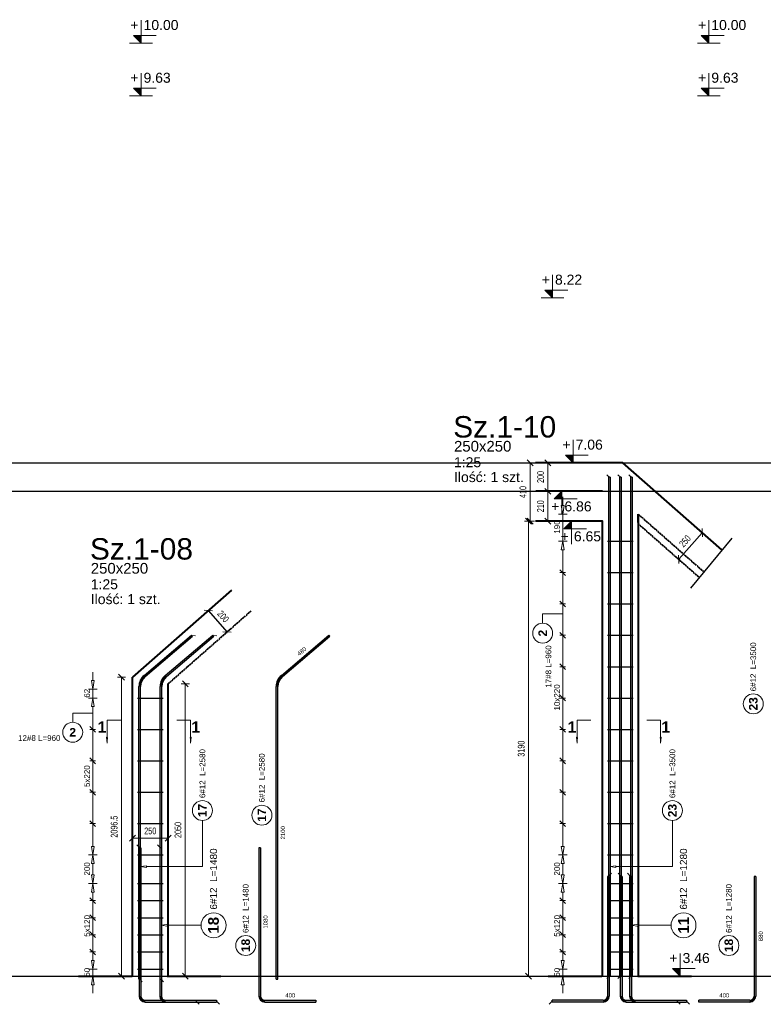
# Model space of a CAD drawing. Extents: x 3922 to 466978, y -142912 to 64503.
# Tile 44 of 62: x 424842 to 430053, y -123379 to -116475. Entities that reach past the tile are written whole.
import ezdxf
from ezdxf.enums import TextEntityAlignment as Align

# ---------------------------------------------------------------- set-up
doc = ezdxf.new("R2010")
doc.units = 0
doc.header["$LTSCALE"] = 10
doc.header["$MEASUREMENT"] = 0
doc.linetypes.add('HIDDEN', pattern=[0.375, 0.25, -0.125])
for name, color, linetype, lineweight in [('P-Linia1', 3, 'Continuous', 40), ('P-Linia3', 6, 'Continuous', 60), ('P-Wymiar', 254, 'Continuous', 9), ('RCAD_deskowanie', 3, 'Continuous', 40)]:
    doc.layers.add(name, color=color, linetype=linetype, lineweight=lineweight)
for name, color, linetype in [('RCAD_kształt pręta', 7, 'Continuous'), ('RCAD_opis kształtu pręta', 7, 'Continuous'), ('RCAD_opis rozkładu', 7, 'Continuous'), ('RCAD_pręt wyrzucony', 130, 'Continuous'), ('RCAD_rozkład pręta', 7, 'Continuous'), ('RCAD_symbole graficzne', 7, 'Continuous')]:
    doc.layers.add(name, color=color, linetype=linetype)
doc.styles.add('_Fd Opis', font='arial.ttf')
doc.styles.add('ROMANS', font='arial.ttf', dxfattribs={"width": 0.7})
doc.styles.add('style1', font='arial.ttf')
doc.styles.add('style3', font='arialbd.ttf')
doc.styles.add('style5', font='arialbd.ttf')
doc.dimstyles.new('A25', dxfattribs={"dimscale": 27, "dimtxt": 1.75, "dimasz": 0.06, "dimexe": 0, "dimexo": 0, "dimgap": 1, "dimtad": 1, "dimdec": 4, "dimrnd": 0.1, "dimdsep": 46, "dimtxsty": 'ROMANS', "dimblk": '[[[[[[[[', "dimcen": 2, "dimdle": 2, "dimse1": 1, "dimse2": 1, "dimclrd": 256, "dimclrt": 1, "dimadec": 0, "dimazin": 0, "dimtfac": 1, "dimtdec": 4, "dimtix": 1, "dimtmove": 2, "dimatfit": 3, "dimldrblk": '[[[[[[[[', "dimfxl": 0, "dimtvp": 0.6, "dimtolj": 1, "dimlwd": -1, "dimarcsym": 0})

# ---------------------------------------------------------------- blocks, each defined once
blk = doc.blocks.new('[[[[[[[[')
at = {"layer": 'P-Wymiar'}
for p, q in [((-12.7, -12.7), (12.7, 12.7)), ((0, 0), (-4.6, 0)), ((0, 18), (0, -18))]:
    blk.add_line(p, q, dxfattribs=at)
blk = doc.blocks.new('*D420')
at = {"layer": 'Defpoints', "color": 0, "transparency": 16777216}
for p in [(425866.1, -121132), (425866, -123182), (426002.1, -123182)]:
    blk.add_point(p, dxfattribs=at)
at = {"layer": 'P-Wymiar', "transparency": 16777216}
blk.add_line((426002.1, -121133.6), (426002.1, -123180.4), dxfattribs=at)
at = {"layer": 'P-Wymiar', "transparency": 16777216, "xscale": 1.62, "yscale": 1.62, "zscale": 1.62}
for p, rotation in [((426002.1, -121132), 90), ((426002.1, -123182), 270)]:
    blk.add_blockref('[[[[[[[[', p, dxfattribs=dict(at, rotation=rotation))
at = {"layer": 'P-Wymiar', "color": 1, "transparency": 16777216, "insert": (425950.9, -122157), "char_height": 47.25, "attachment_point": 5, "rotation": 90, "style": 'ROMANS'}
blk.add_mtext('\\A1;2050', dxfattribs=at)
blk = doc.blocks.new('*D421')
at = {"layer": 'Defpoints', "transparency": 16777216}
blk.add_line((426164.1, -120619.5), (426294.1, -120767.3), dxfattribs=at)
at = {"layer": 'Defpoints', "color": 0, "transparency": 16777216}
for p in [(426147.4, -120632), (426279.5, -120782.2), (426295.1, -120768.5)]:
    blk.add_point(p, dxfattribs=at)
at = {"layer": 'Defpoints', "transparency": 16777216, "xscale": 1.62, "yscale": 1.62, "zscale": 1.62}
for p, rotation in [((426163.1, -120618.3), 131.3216441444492), ((426295.1, -120768.5), 311.3216441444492)]:
    blk.add_blockref('[[[[[[[[', p, dxfattribs=dict(at, rotation=rotation))
at = {"layer": 'Defpoints', "color": 1, "transparency": 16777216, "insert": (426267.5, -120659.6), "char_height": 47.25, "attachment_point": 5, "rotation": 311.32164, "style": 'ROMANS'}
blk.add_mtext('\\A1;200', dxfattribs=at)
blk = doc.blocks.new('*D422')
at = {"layer": 'Defpoints', "color": 0, "transparency": 16777216}
for p in [(425631.6, -122211.1), (425881.6, -122211.1), (425881.6, -122215)]:
    blk.add_point(p, dxfattribs=at)
at = {"layer": 'P-Wymiar', "transparency": 16777216}
blk.add_line((425633.2, -122215), (425880, -122215), dxfattribs=at)
at = {"layer": 'P-Wymiar', "transparency": 16777216, "xscale": 1.62, "yscale": 1.62, "zscale": 1.62, "rotation": 180}
blk.add_blockref('[[[[[[[[', (425631.6, -122215), dxfattribs=at)
at = {"layer": 'P-Wymiar', "transparency": 16777216, "xscale": 1.62, "yscale": 1.62, "zscale": 1.62}
blk.add_blockref('[[[[[[[[', (425881.6, -122215), dxfattribs=at)
at = {"layer": 'P-Wymiar', "color": 1, "transparency": 16777216, "insert": (425756.6, -122163.8), "char_height": 47.25, "attachment_point": 5, "style": 'ROMANS'}
blk.add_mtext('\\A1;250', dxfattribs=at)
blk = doc.blocks.new('*D423')
at = {"layer": 'Defpoints', "color": 0, "transparency": 16777216}
for p in [(425631.6, -121085.5), (425555, -123182), (425631.6, -123182)]:
    blk.add_point(p, dxfattribs=at)
at = {"layer": 'P-Wymiar', "transparency": 16777216}
blk.add_line((425555, -121087.1), (425555, -123180.4), dxfattribs=at)
at = {"layer": 'P-Wymiar', "transparency": 16777216, "xscale": 1.62, "yscale": 1.62, "zscale": 1.62}
for p, rotation in [((425555, -121085.5), 90), ((425555, -123182), 270)]:
    blk.add_blockref('[[[[[[[[', p, dxfattribs=dict(at, rotation=rotation))
at = {"layer": 'P-Wymiar', "color": 1, "transparency": 16777216, "insert": (425503.9, -122133.7), "char_height": 47.25, "attachment_point": 5, "rotation": 90, "style": 'ROMANS'}
blk.add_mtext('\\A1;2096.5', dxfattribs=at)
blk = doc.blocks.new('*D426')
at = {"layer": 'Defpoints', "color": 0, "transparency": 16777216}
for p in [(427552.4, -119992), (428271.4, -123182), (428407.4, -123182)]:
    blk.add_point(p, dxfattribs=at)
at = {"layer": 'P-Wymiar', "transparency": 16777216}
blk.add_line((428407.4, -119993.6), (428407.4, -123180.4), dxfattribs=at)
at = {"layer": 'P-Wymiar', "transparency": 16777216, "xscale": 1.62, "yscale": 1.62, "zscale": 1.62}
for p, rotation in [((428407.4, -119992), 90), ((428407.4, -123182), 270)]:
    blk.add_blockref('[[[[[[[[', p, dxfattribs=dict(at, rotation=rotation))
at = {"layer": 'P-Wymiar', "color": 1, "transparency": 16777216, "insert": (428356.3, -121587), "char_height": 47.25, "attachment_point": 5, "rotation": 90, "style": 'ROMANS'}
blk.add_mtext('\\A1;3190', dxfattribs=at)
blk = doc.blocks.new('*D427')
at = {"layer": 'Defpoints', "color": 0, "transparency": 16777216}
for p in [(428547.7, -119582), (428419.5, -119992), (428547.7, -119992)]:
    blk.add_point(p, dxfattribs=at)
at = {"layer": 'P-Wymiar', "transparency": 16777216}
blk.add_line((428419.5, -119583.6), (428419.5, -119990.4), dxfattribs=at)
at = {"layer": 'P-Wymiar', "transparency": 16777216, "xscale": 1.62, "yscale": 1.62, "zscale": 1.62}
for p, rotation in [((428419.5, -119582), 90), ((428419.5, -119992), 270)]:
    blk.add_blockref('[[[[[[[[', p, dxfattribs=dict(at, rotation=rotation))
at = {"layer": 'P-Wymiar', "color": 1, "transparency": 16777216, "insert": (428368.4, -119787), "char_height": 47.25, "attachment_point": 5, "rotation": 90, "style": 'ROMANS'}
blk.add_mtext('\\A1;410', dxfattribs=at)
blk = doc.blocks.new('*D428')
at = {"layer": 'Defpoints', "color": 0, "transparency": 16777216}
for p in [(428540.6, -119582), (428542.9, -119782), (428561.3, -119782)]:
    blk.add_point(p, dxfattribs=at)
at = {"layer": 'P-Wymiar', "transparency": 16777216}
blk.add_line((428542.9, -119583.6), (428542.9, -119780.4), dxfattribs=at)
at = {"layer": 'P-Wymiar', "transparency": 16777216, "xscale": 1.62, "yscale": 1.62, "zscale": 1.62}
for p, rotation in [((428542.9, -119582), 90), ((428542.9, -119782), 270)]:
    blk.add_blockref('[[[[[[[[', p, dxfattribs=dict(at, rotation=rotation))
at = {"layer": 'P-Wymiar', "color": 1, "transparency": 16777216, "insert": (428491.8, -119682), "char_height": 47.25, "attachment_point": 5, "rotation": 90, "style": 'ROMANS'}
blk.add_mtext('\\A1;200', dxfattribs=at)
blk = doc.blocks.new('*D429')
at = {"layer": 'Defpoints', "color": 0, "transparency": 16777216}
for p in [(428561.3, -119782), (428542.9, -119992), (428542.9, -119992)]:
    blk.add_point(p, dxfattribs=at)
at = {"layer": 'P-Wymiar', "transparency": 16777216}
blk.add_line((428542.9, -119783.6), (428542.9, -119990.4), dxfattribs=at)
at = {"layer": 'P-Wymiar', "transparency": 16777216, "xscale": 1.62, "yscale": 1.62, "zscale": 1.62}
for p, rotation in [((428542.9, -119782), 90), ((428542.9, -119992), 270)]:
    blk.add_blockref('[[[[[[[[', p, dxfattribs=dict(at, rotation=rotation))
at = {"layer": 'P-Wymiar', "color": 1, "transparency": 16777216, "insert": (428491.8, -119887), "char_height": 47.25, "attachment_point": 5, "rotation": 90, "style": 'ROMANS'}
blk.add_mtext('\\A1;210', dxfattribs=at)
blk = doc.blocks.new('*D430')
at = {"layer": 'Defpoints', "transparency": 16777216}
blk.add_line((429461.1, -120258.1), (429624, -120072.8), dxfattribs=at)
at = {"layer": 'Defpoints', "color": 0, "transparency": 16777216}
for p in [(429624, -120070.6), (429625.1, -120071.6), (429458.9, -120258.4)]:
    blk.add_point(p, dxfattribs=at)
at = {"layer": 'Defpoints', "transparency": 16777216, "xscale": 1.62, "yscale": 1.62, "zscale": 1.62}
for p, rotation in [((429625.1, -120071.6), 48.6783558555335), ((429460, -120259.3), 228.6783558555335)]:
    blk.add_blockref('[[[[[[[[', p, dxfattribs=dict(at, rotation=rotation))
at = {"layer": 'Defpoints', "color": 1, "transparency": 16777216, "insert": (429504.1, -120131.7), "char_height": 47.25, "attachment_point": 5, "rotation": 48.67836, "style": 'ROMANS'}
blk.add_mtext('\\A1;250', dxfattribs=at)

msp = doc.modelspace()

# ---------------------------------------------------------------- hatches: boundary and pattern name
at = {"layer": 'RCAD_kształt pręta'}
for points in [[(428967.39195, -119683.75365), (428979.39195, -119683.75365), (428979.39195, -123180.67669), (428967.39195, -123180.67669)], [(429045.48558, -119683.75365), (429057.48558, -119683.75365), (429057.48558, -123180.67669), (429045.48558, -123180.67669)], [(429121.45017, -119683.75365), (429133.45017, -119683.75365), (429133.45017, -123180.67669), (429121.45017, -123180.67669)], [(425720.81378, -121081.78111), (425713.03239, -121072.64601), (426045.09369, -120789.79225), (426052.87507, -120798.92735)], [(425869.8058, -121081.78111), (425862.02442, -121072.64601), (426194.08571, -120789.79225), (426201.8671, -120798.92735)], [(425689.17417, -123203.08521), (425677.17417, -123203.08521), (425677.17417, -121150.29435), (425689.17417, -121150.29435)], [(425838.1662, -123203.08521), (425826.1662, -123203.08521), (425826.1662, -121150.29435), (425838.1662, -121150.29435)], [(425679.03108, -122282.39868), (425691.03108, -122282.39868), (425691.03108, -123321.37389), (425679.03108, -123321.37389)], [(425822.64686, -122282.39868), (425834.64686, -122282.39868), (425834.64686, -123321.37389), (425822.64686, -123321.37389)], [(428960.62485, -122482.39868), (428972.62485, -122482.39868), (428972.62485, -123321.37389), (428960.62485, -123321.37389)], [(429050.71848, -122482.39868), (429062.71848, -122482.39868), (429062.71848, -123321.37389), (429050.71848, -123321.37389)], [(429116.24063, -122482.39868), (429128.24063, -122482.39868), (429128.24063, -123321.37389), (429116.24063, -123321.37389)], [(425721.03108, -123363.37389), (425721.03108, -123351.37389), (426077.43745, -123351.37389), (426077.43745, -123363.37389)], [(425864.64686, -123363.37389), (425864.64686, -123351.37389), (426221.05322, -123351.37389), (426221.05322, -123363.37389)], [(428930.62485, -123351.37389), (428930.62485, -123363.37389), (428574.21849, -123363.37389), (428574.21849, -123351.37389)], [(429092.71848, -123363.37389), (429092.71848, -123351.37389), (429449.12485, -123351.37389), (429449.12485, -123363.37389)], [(429158.24063, -123363.37389), (429158.24063, -123351.37389), (429514.64699, -123351.37389), (429514.64699, -123363.37389)]]:
    msp.add_hatch(color=4, dxfattribs=at).paths.add_polyline_path(points, flags=0)
h = msp.add_hatch(color=4, dxfattribs=at)
edge = h.paths.add_edge_path(flags=0)
edge.add_line((425713.03239, -121072.64601), (425720.81378, -121081.78111))
edge.add_arc((425779.17417, -121150.29435), 90, 130.424752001, 180)
edge.add_line((425689.17417, -121150.29435), (425677.17417, -121150.29435))
edge.add_arc((425779.17417, -121150.29435), 102, 490.424752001, 540, ccw=False)
h = msp.add_hatch(color=4, dxfattribs=at)
edge = h.paths.add_edge_path(flags=0)
edge.add_line((425862.02442, -121072.64601), (425869.8058, -121081.78111))
edge.add_arc((425928.1662, -121150.29435), 90, 130.424752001, 180)
edge.add_line((425838.1662, -121150.29435), (425826.1662, -121150.29435))
edge.add_arc((425928.1662, -121150.29435), 102, 490.424752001, 540, ccw=False)
h = msp.add_hatch(color=4, dxfattribs=at)
edge = h.paths.add_edge_path(flags=0)
edge.add_line((425679.03108, -123321.37389), (425691.03108, -123321.37389))
edge.add_arc((425721.03108, -123321.37389), 30, 180, 269.999999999)
edge.add_line((425721.03108, -123351.37389), (425721.03108, -123363.37389))
edge.add_arc((425721.03108, -123321.37389), 42, 540, 630, ccw=False)
h = msp.add_hatch(color=4, dxfattribs=at)
edge = h.paths.add_edge_path(flags=0)
edge.add_line((425822.64686, -123321.37389), (425834.64686, -123321.37389))
edge.add_arc((425864.64686, -123321.37389), 30, 180, 269.999999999)
edge.add_line((425864.64686, -123351.37389), (425864.64686, -123363.37389))
edge.add_arc((425864.64686, -123321.37389), 42, 540, 630, ccw=False)
h = msp.add_hatch(color=4, dxfattribs=at)
edge = h.paths.add_edge_path(flags=0)
edge.add_line((428930.62485, -123363.37389), (428930.62485, -123351.37389))
edge.add_arc((428930.62485, -123321.37389), 30, -90, 0)
edge.add_line((428960.62485, -123321.37389), (428972.62485, -123321.37389))
edge.add_arc((428930.62485, -123321.37389), 42, 270, 360, ccw=False)
h = msp.add_hatch(color=4, dxfattribs=at)
edge = h.paths.add_edge_path(flags=0)
edge.add_line((429050.71848, -123321.37389), (429062.71848, -123321.37389))
edge.add_arc((429092.71848, -123321.37389), 30, 180, 269.999999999)
edge.add_line((429092.71848, -123351.37389), (429092.71848, -123363.37389))
edge.add_arc((429092.71848, -123321.37389), 42, 540, 630, ccw=False)
h = msp.add_hatch(color=4, dxfattribs=at)
edge = h.paths.add_edge_path(flags=0)
edge.add_line((429116.24063, -123321.37389), (429128.24063, -123321.37389))
edge.add_arc((429158.24063, -123321.37389), 30, 180, 269.999999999)
edge.add_line((429158.24063, -123351.37389), (429158.24063, -123363.37389))
edge.add_arc((429158.24063, -123321.37389), 42, 540, 630, ccw=False)
at = {"layer": 'RCAD_pręt wyrzucony'}
for points in [[(426682.93491, -121081.78111), (426675.15353, -121072.64601), (427007.21482, -120789.79225), (427014.99621, -120798.92735)], [(426651.29531, -123203.08521), (426639.29531, -123203.08521), (426639.29531, -121150.29435), (426651.29531, -121150.29435)], [(426517.80248, -122282.39868), (426529.80248, -122282.39868), (426529.80248, -123321.37389), (426517.80248, -123321.37389)], [(429987.81403, -122482.39868), (429999.81403, -122482.39868), (429999.81403, -123321.37389), (429987.81403, -123321.37389)], [(426559.80248, -123363.37389), (426559.80248, -123351.37389), (426916.20884, -123351.37389), (426916.20884, -123363.37389)], [(429957.81403, -123351.37389), (429957.81403, -123363.37389), (429601.40767, -123363.37389), (429601.40767, -123351.37389)]]:
    msp.add_hatch(color=4, dxfattribs=at).paths.add_polyline_path(points, flags=0)
h = msp.add_hatch(color=4, dxfattribs=at)
edge = h.paths.add_edge_path(flags=0)
edge.add_line((426675.15353, -121072.64601), (426682.93491, -121081.78111))
edge.add_arc((426741.29531, -121150.29435), 90, 130.424752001, 180)
edge.add_line((426651.29531, -121150.29435), (426639.29531, -121150.29435))
edge.add_arc((426741.29531, -121150.29435), 102, 490.424752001, 540, ccw=False)
h = msp.add_hatch(color=4, dxfattribs=at)
edge = h.paths.add_edge_path(flags=0)
edge.add_line((426517.80248, -123321.37389), (426529.80248, -123321.37389))
edge.add_arc((426559.80248, -123321.37389), 30, 180, 269.999999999)
edge.add_line((426559.80248, -123351.37389), (426559.80248, -123363.37389))
edge.add_arc((426559.80248, -123321.37389), 42, 540, 630, ccw=False)
h = msp.add_hatch(color=4, dxfattribs=at)
edge = h.paths.add_edge_path(flags=0)
edge.add_line((429957.81403, -123363.37389), (429957.81403, -123351.37389))
edge.add_arc((429957.81403, -123321.37389), 30, -90, 0)
edge.add_line((429987.81403, -123321.37389), (429999.81403, -123321.37389))
edge.add_arc((429957.81403, -123321.37389), 42, 270, 360, ccw=False)
at = {"layer": 'RCAD_symbole graficzne'}
for points in [[(425638.54241, -116586.33227), (425691.87574, -116639.66561), (425691.87574, -116586.33227)], [(429617.39042, -116586.33227), (429670.72375, -116639.66561), (429670.72375, -116586.33227)], [(425638.54241, -116956.33227), (425691.87574, -117009.66561), (425691.87574, -116956.33227)], [(429617.39042, -116956.33227), (429670.72375, -117009.66561), (429670.72375, -116956.33227)], [(428521.83234, -118371.59835), (428575.16568, -118424.93168), (428575.16568, -118371.59835)], [(428666.59954, -119528.64289), (428719.93288, -119581.97622), (428719.93288, -119528.64289)], [(428587.99157, -119835.30956), (428641.3249, -119781.97622), (428641.3249, -119835.30956)], [(428654.30887, -120045.30956), (428707.64221, -119991.97622), (428707.64221, -120045.30956)], [(429416.07611, -123128.64289), (429469.40945, -123181.97622), (429469.40945, -123128.64289)]]:
    msp.add_hatch(color=1, dxfattribs=at).paths.add_polyline_path(points, flags=0)
at = {"layer": 'RCAD_symbole graficzne', "linetype": 'Continuous', "lineweight": 0}
for points in [[(425455.45155, -121547.2369), (425455.45155, -121507.2369), (425461.15341, -121507.2369)], [(426038.62754, -121547.2369), (426038.62754, -121507.2369), (426032.92568, -121507.2369)], [(428749.04532, -121547.2369), (428749.04532, -121507.2369), (428754.74718, -121507.2369)], [(429332.22131, -121547.2369), (429332.22131, -121507.2369), (429326.51945, -121507.2369)]]:
    msp.add_hatch(color=7, dxfattribs=at).paths.add_polyline_path(points, flags=0)

# ---------------------------------------------------------------- linework, layer by layer
at = {"layer": 'Defpoints'}
for p in [(394953.25392, -119581.97622), (394953.25392, -119781.97622), (382133.5222, -123181.97622), (395614.1618, -123181.97622), (387531.97264, -123181.97622), (401012.61224, -123181.97622), (379175.3442, -123181.97622), (392655.9838, -123181.97622), (384573.79464, -123181.97622), (398054.43424, -123181.97622)]:
    msp.add_xline(p, (1, 0), dxfattribs=at)
for points in [[(429330.18309, -119812.30412), (429763.12218, -120192.94028)], [(429831.64876, -120109.66807), (429542.49806, -120461.03853)]]:
    msp.add_lwpolyline(points, dxfattribs=at)
at = {"layer": 'P-Linia1', "linetype": 'HIDDEN'}
for points in [[(428925.206, -119781.97622), (428457.15837, -119781.97622)], [(429635.96887, -120347.45458), (429175.206, -119942.35601)], [(429175.206, -120008.9326), (429604.18054, -120386.08316)], [(425881.60614, -123181.97622), (425881.67117, -121131.97622), (426463.63467, -120620.31914)]]:
    msp.add_lwpolyline(points, dxfattribs=at)
at = {"layer": 'P-Linia1'}
for points in [[(425631.61223, -123181.97622), (425631.61223, -121085.51944)], [(428925.206, -123181.97622), (428925.206, -121085.51944)]]:
    msp.add_lwpolyline(points, dxfattribs=at)
at = {"layer": 'RCAD_deskowanie'}
for points in [[(429763.12218, -120192.94028), (429068.206, -119581.97622), (428457.15837, -119581.97622)], [(429175.206, -119942.35601), (429175.206, -123181.97622)], [(429175.206, -120001.97622), (429175.206, -119942.35601)], [(428925.206, -123141.97622), (428925.206, -119991.97622), (428456.19742, -119991.97622)], [(426325.28958, -120475.64456), (425631.61223, -121085.51944)], [(425253.4852, -123181.97622), (425630.08743, -123181.97622)], [(425875.66925, -123181.97622), (426252.27148, -123181.97622)], [(428544.16677, -123181.97622), (428920.769, -123181.97622)], [(429174.1158, -123181.97622), (429550.71803, -123181.97622)]]:
    msp.add_lwpolyline(points, dxfattribs=at)
at = {"layer": 'RCAD_kształt pręta', "color": 2, "lineweight": 5}
for p, q in [((428973.39195, -119683.75365), (428955.89195, -119666.25365)), ((429051.48558, -119683.75365), (429033.98558, -119666.25365)), ((429127.45017, -119683.75365), (429109.95017, -119666.25365)), ((426048.98438, -120794.3598), (426073.65425, -120796.33397)), ((426197.9764, -120794.3598), (426222.64628, -120796.33397)), ((425685.03108, -122282.39868), (425663.15608, -122260.52368)), ((425828.64686, -122282.39868), (425806.77186, -122260.52368)), ((428966.62485, -122482.39868), (428988.49985, -122460.52368)), ((429056.71848, -122482.39868), (429034.84348, -122460.52368)), ((429122.24063, -122482.39868), (429100.36563, -122460.52368)), ((425683.17417, -123203.08521), (425700.67417, -123220.58521)), ((425832.1662, -123203.08521), (425849.6662, -123220.58521)), ((428973.39195, -123180.67669), (428955.89195, -123198.17669)), ((429051.48558, -123180.67669), (429033.98558, -123198.17669)), ((429127.45017, -123180.67669), (429109.95017, -123198.17669)), ((426077.43745, -123357.37389), (426099.31245, -123379.24889)), ((426221.05322, -123357.37389), (426242.92822, -123379.24889)), ((428574.21849, -123357.37389), (428552.34349, -123379.24889)), ((429449.12485, -123357.37389), (429470.99985, -123379.24889)), ((429514.64699, -123357.37389), (429536.52199, -123379.24889))]:
    msp.add_line(p, q, dxfattribs=at)
at = {"layer": 'RCAD_kształt pręta', "color": 4}
for p, q in [((428967.39195, -119683.75365), (428967.39195, -123180.67669)), ((428979.39195, -119683.75365), (428967.39195, -119683.75365)), ((428979.39195, -119683.75365), (428979.39195, -123180.67669)), ((429045.48558, -119683.75365), (429045.48558, -123180.67669)), ((429057.48558, -119683.75365), (429045.48558, -119683.75365)), ((429057.48558, -119683.75365), (429057.48558, -123180.67669)), ((429121.45017, -119683.75365), (429121.45017, -123180.67669)), ((429133.45017, -119683.75365), (429121.45017, -119683.75365)), ((429133.45017, -119683.75365), (429133.45017, -123180.67669)), ((425713.03239, -121072.64601), (426045.09369, -120789.79225)), ((425720.81378, -121081.78111), (426052.87507, -120798.92735)), ((425862.02442, -121072.64601), (426194.08571, -120789.79225)), ((425869.8058, -121081.78111), (426201.8671, -120798.92735)), ((426045.09369, -120789.79225), (426052.87507, -120798.92735)), ((426194.08571, -120789.79225), (426201.8671, -120798.92735)), ((425677.17417, -123203.08521), (425677.17417, -121150.29435)), ((425689.17417, -123203.08521), (425689.17417, -121150.29435)), ((425826.1662, -123203.08521), (425826.1662, -121150.29435)), ((425838.1662, -123203.08521), (425838.1662, -121150.29435)), ((425679.03108, -122282.39868), (425679.03108, -123321.37389)), ((425691.03108, -122282.39868), (425679.03108, -122282.39868)), ((425691.03108, -122282.39868), (425691.03108, -123321.37389)), ((425822.64686, -122282.39868), (425822.64686, -123321.37389)), ((425834.64686, -122282.39868), (425822.64686, -122282.39868)), ((425834.64686, -122282.39868), (425834.64686, -123321.37389)), ((428960.62485, -122482.39868), (428960.62485, -123321.37389)), ((428972.62485, -122482.39868), (428960.62485, -122482.39868)), ((428972.62485, -122482.39868), (428972.62485, -123321.37389)), ((429050.71848, -122482.39868), (429050.71848, -123321.37389)), ((429062.71848, -122482.39868), (429050.71848, -122482.39868)), ((429062.71848, -122482.39868), (429062.71848, -123321.37389)), ((429116.24063, -122482.39868), (429116.24063, -123321.37389)), ((429128.24063, -122482.39868), (429116.24063, -122482.39868)), ((429128.24063, -122482.39868), (429128.24063, -123321.37389)), ((425677.17417, -123203.08521), (425689.17417, -123203.08521)), ((425826.1662, -123203.08521), (425838.1662, -123203.08521)), ((428979.39195, -123180.67669), (428967.39195, -123180.67669)), ((429057.48558, -123180.67669), (429045.48558, -123180.67669)), ((429133.45017, -123180.67669), (429121.45017, -123180.67669)), ((425721.03108, -123351.37389), (426077.43745, -123351.37389)), ((425721.03108, -123363.37389), (426077.43745, -123363.37389)), ((425864.64686, -123351.37389), (426221.05322, -123351.37389)), ((425864.64686, -123363.37389), (426221.05322, -123363.37389)), ((426077.43745, -123351.37389), (426077.43745, -123363.37389)), ((426221.05322, -123351.37389), (426221.05322, -123363.37389)), ((428930.62485, -123351.37389), (428574.21849, -123351.37389)), ((428574.21849, -123363.37389), (428574.21849, -123351.37389)), ((428930.62485, -123363.37389), (428574.21849, -123363.37389)), ((429092.71848, -123351.37389), (429449.12485, -123351.37389)), ((429092.71848, -123363.37389), (429449.12485, -123363.37389)), ((429158.24063, -123351.37389), (429514.64699, -123351.37389)), ((429158.24063, -123363.37389), (429514.64699, -123363.37389)), ((429449.12485, -123351.37389), (429449.12485, -123363.37389)), ((429514.64699, -123351.37389), (429514.64699, -123363.37389))]:
    msp.add_line(p, q, dxfattribs=at)
for centre, radius, start, end in [((425779.17417, -121150.29435), 102, 130.424752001, 180), ((425779.17417, -121150.29435), 90, 130.424752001, 180), ((425928.1662, -121150.29435), 102, 130.424752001, 180), ((425928.1662, -121150.29435), 90, 130.424752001, 180), ((425721.03108, -123321.37389), 42, 180, 270), ((425721.03108, -123321.37389), 30, 180, 269.999999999), ((425864.64686, -123321.37389), 42, 180, 270), ((425864.64686, -123321.37389), 30, 180, 269.999999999), ((428930.62485, -123321.37389), 30, 270, 0), ((428930.62485, -123321.37389), 42, 270, 0), ((429092.71848, -123321.37389), 42, 180, 270), ((429092.71848, -123321.37389), 30, 180, 269.999999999), ((429158.24063, -123321.37389), 42, 180, 270), ((429158.24063, -123321.37389), 30, 180, 269.999999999)]:
    msp.add_arc(centre, radius, start, end, dxfattribs=at)
at = {"layer": 'RCAD_opis kształtu pręta', "color": 8, "lineweight": 0}
for p, q in [((426122.12529, -122140.32384), (426122.12529, -122090.67964)), ((429415.71906, -122140.32384), (429415.71906, -122090.67964)), ((426122.12529, -122414.07287), (426122.12529, -122140.32384)), ((429415.71906, -122414.07287), (429415.71906, -122140.32384)), ((425689.17417, -122414.07287), (425729.17417, -122407.4062)), ((425729.17417, -122420.73953), (425689.17417, -122414.07287)), ((425729.17417, -122420.73953), (425729.17417, -122407.4062)), ((426122.12529, -122414.07287), (425729.17417, -122414.07287)), ((428979.39195, -122414.07287), (429019.39195, -122407.4062)), ((429019.39195, -122420.73953), (428979.39195, -122414.07287)), ((429019.39195, -122420.73953), (429019.39195, -122407.4062)), ((429415.71906, -122414.07287), (429019.39195, -122414.07287)), ((425834.64686, -122824.85896), (425884.64686, -122816.52562)), ((425884.64686, -122833.19229), (425884.64686, -122816.52562)), ((429128.24063, -122824.85896), (429178.24063, -122816.52562)), ((429178.24063, -122833.19229), (429178.24063, -122816.52562)), ((425884.64686, -122833.19229), (425834.64686, -122824.85896)), ((425941.80653, -122824.85896), (425884.64686, -122824.85896)), ((425941.80653, -122824.85896), (425941.80653, -122824.85896)), ((425941.80653, -122824.85896), (426112.4957, -122824.85896)), ((429178.24063, -122833.19229), (429128.24063, -122824.85896)), ((429235.4003, -122824.85896), (429178.24063, -122824.85896)), ((429235.4003, -122824.85896), (429235.4003, -122824.85896)), ((429235.4003, -122824.85896), (429406.08947, -122824.85896))]:
    msp.add_line(p, q, dxfattribs=at)
for centre, radius in [((426122.12529, -122020.67964), 70), ((429415.71906, -122020.67964), 70), ((426199.9957, -122824.85896), 87.5), ((429493.58947, -122824.85896), 87.5)]:
    msp.add_circle(centre, radius, dxfattribs=at)
at = {"layer": 'RCAD_opis rozkładu', "color": 8, "lineweight": 0}
for p, q in [((428647.28204, -119821.97622), (428647.28204, -119881.97622)), ((428647.28204, -119941.97622), (428637.28204, -119881.97622)), ((428657.28204, -119881.97622), (428637.28204, -119881.97622)), ((428657.28204, -119881.97622), (428647.28204, -119941.97622)), ((428617.28204, -119941.97622), (428677.28204, -119941.97622)), ((428647.28204, -120131.97622), (428647.28204, -119941.97622)), ((428617.28204, -120131.97622), (428677.28204, -120131.97622)), ((428637.28204, -120191.97622), (428647.28204, -120131.97622)), ((428637.28204, -120191.97622), (428657.28204, -120191.97622)), ((428647.28204, -120131.97622), (428657.28204, -120191.97622)), ((428647.28204, -120351.97622), (428647.28204, -120191.97622)), ((428667.28204, -120371.97622), (428627.28204, -120331.97622)), ((428627.28204, -120351.97622), (428667.28204, -120351.97622)), ((428647.28204, -120571.97622), (428647.28204, -120351.97622)), ((428667.28204, -120591.97622), (428627.28204, -120551.97622)), ((428627.28204, -120571.97622), (428667.28204, -120571.97622)), ((428647.28204, -120791.97622), (428647.28204, -120571.97622)), ((428506.49709, -120642.04734), (428647.28204, -120642.04734)), ((428506.49709, -120642.04734), (428506.49709, -120706.73788)), ((428667.28204, -120811.97622), (428627.28204, -120771.97622)), ((428627.28204, -120791.97622), (428667.28204, -120791.97622)), ((428647.28204, -121011.97622), (428647.28204, -120791.97622)), ((428667.28204, -121031.97622), (428627.28204, -120991.97622)), ((428627.28204, -121011.97622), (428667.28204, -121011.97622)), ((428647.28204, -121231.97622), (428647.28204, -121011.97622)), ((425353.68827, -121049.75339), (425353.68827, -121109.75339)), ((425353.68827, -121169.75339), (425343.68827, -121109.75339)), ((425363.68827, -121109.75339), (425343.68827, -121109.75339)), ((425363.68827, -121109.75339), (425353.68827, -121169.75339)), ((425323.68827, -121169.75339), (425383.68827, -121169.75339)), ((425353.68827, -121231.97622), (425353.68827, -121169.75339)), ((428667.28204, -121251.97622), (428627.28204, -121211.97622)), ((425323.68827, -121231.97622), (425383.68827, -121231.97622)), ((425343.68827, -121291.97622), (425353.68827, -121231.97622)), ((425343.68827, -121291.97622), (425363.68827, -121291.97622)), ((425353.68827, -121231.97622), (425363.68827, -121291.97622)), ((425353.68827, -121451.97622), (425353.68827, -121291.97622)), ((428627.28204, -121231.97622), (428667.28204, -121231.97622)), ((428647.28204, -121341.97622), (428647.28204, -121231.97622)), ((425212.90332, -121337.00007), (425353.68827, -121337.00007)), ((425212.90332, -121337.00007), (425212.90332, -121401.69061)), ((428647.28204, -121341.97622), (428647.28204, -121451.97622)), ((425373.68827, -121471.97622), (425333.68827, -121431.97622)), ((428627.28204, -121431.97622), (428667.28204, -121471.97622)), ((425333.68827, -121451.97622), (425373.68827, -121451.97622)), ((425353.68827, -121671.97622), (425353.68827, -121451.97622)), ((428627.28204, -121451.97622), (428667.28204, -121451.97622)), ((428647.28204, -121451.97622), (428647.28204, -121671.97622)), ((425373.68827, -121691.97622), (425333.68827, -121651.97622)), ((425333.68827, -121671.97622), (425373.68827, -121671.97622)), ((425353.68827, -121781.97622), (425353.68827, -121671.97622)), ((428627.28204, -121651.97622), (428667.28204, -121691.97622)), ((428627.28204, -121671.97622), (428667.28204, -121671.97622)), ((428647.28204, -121671.97622), (428647.28204, -121891.97622)), ((425353.68827, -121781.97622), (425353.68827, -121891.97622)), ((425333.68827, -121871.97622), (425373.68827, -121911.97622)), ((425333.68827, -121891.97622), (425373.68827, -121891.97622)), ((425353.68827, -121891.97622), (425353.68827, -122111.97622)), ((428627.28204, -121871.97622), (428667.28204, -121911.97622)), ((428627.28204, -121891.97622), (428667.28204, -121891.97622)), ((428647.28204, -121891.97622), (428647.28204, -122111.97622)), ((425333.68827, -122091.97622), (425373.68827, -122131.97622)), ((425333.68827, -122111.97622), (425373.68827, -122111.97622)), ((425353.68827, -122111.97622), (425353.68827, -122271.97622)), ((428627.28204, -122091.97622), (428667.28204, -122131.97622)), ((428627.28204, -122111.97622), (428667.28204, -122111.97622)), ((428647.28204, -122111.97622), (428647.28204, -122271.97622)), ((425323.68827, -122331.97622), (425383.68827, -122331.97622)), ((425323.68827, -122331.97622), (425383.68827, -122331.97622)), ((425353.68827, -122331.97622), (425343.68827, -122271.97622)), ((425363.68827, -122271.97622), (425343.68827, -122271.97622)), ((425343.68827, -122391.97622), (425353.68827, -122331.97622)), ((425363.68827, -122271.97622), (425353.68827, -122331.97622)), ((425353.68827, -122331.97622), (425363.68827, -122391.97622)), ((428617.28204, -122331.97622), (428677.28204, -122331.97622)), ((428617.28204, -122331.97622), (428677.28204, -122331.97622)), ((428647.28204, -122331.97622), (428637.28204, -122271.97622)), ((428657.28204, -122271.97622), (428637.28204, -122271.97622)), ((428637.28204, -122391.97622), (428647.28204, -122331.97622)), ((428657.28204, -122271.97622), (428647.28204, -122331.97622)), ((428647.28204, -122331.97622), (428657.28204, -122391.97622)), ((425343.68827, -122391.97622), (425363.68827, -122391.97622)), ((425353.68827, -122431.97622), (425353.68827, -122391.97622)), ((428637.28204, -122391.97622), (428657.28204, -122391.97622)), ((428647.28204, -122431.97622), (428647.28204, -122391.97622)), ((425353.68827, -122531.97622), (425343.68827, -122471.97622)), ((425363.68827, -122471.97622), (425343.68827, -122471.97622)), ((425353.68827, -122431.97622), (425353.68827, -122471.97622)), ((425363.68827, -122471.97622), (425353.68827, -122531.97622)), ((428647.28204, -122531.97622), (428637.28204, -122471.97622)), ((428657.28204, -122471.97622), (428637.28204, -122471.97622)), ((428647.28204, -122431.97622), (428647.28204, -122471.97622)), ((428657.28204, -122471.97622), (428647.28204, -122531.97622)), ((425323.68827, -122531.97622), (425383.68827, -122531.97622)), ((425323.68827, -122531.97622), (425383.68827, -122531.97622)), ((425343.68827, -122591.97622), (425353.68827, -122531.97622)), ((425353.68827, -122531.97622), (425363.68827, -122591.97622)), ((428617.28204, -122531.97622), (428677.28204, -122531.97622)), ((428617.28204, -122531.97622), (428677.28204, -122531.97622)), ((428637.28204, -122591.97622), (428647.28204, -122531.97622)), ((428647.28204, -122531.97622), (428657.28204, -122591.97622)), ((425343.68827, -122591.97622), (425363.68827, -122591.97622)), ((425353.68827, -122651.97622), (425353.68827, -122591.97622)), ((428637.28204, -122591.97622), (428657.28204, -122591.97622)), ((428647.28204, -122651.97622), (428647.28204, -122591.97622)), ((425373.68827, -122671.97622), (425333.68827, -122631.97622)), ((425333.68827, -122651.97622), (425373.68827, -122651.97622)), ((425353.68827, -122771.97622), (425353.68827, -122651.97622)), ((428667.28204, -122671.97622), (428627.28204, -122631.97622)), ((428627.28204, -122651.97622), (428667.28204, -122651.97622)), ((428647.28204, -122771.97622), (428647.28204, -122651.97622)), ((425373.68827, -122791.97622), (425333.68827, -122751.97622)), ((425333.68827, -122771.97622), (425373.68827, -122771.97622)), ((425353.68827, -122831.97622), (425353.68827, -122771.97622)), ((428667.28204, -122791.97622), (428627.28204, -122751.97622)), ((428627.28204, -122771.97622), (428667.28204, -122771.97622)), ((428647.28204, -122831.97622), (428647.28204, -122771.97622)), ((425333.68827, -122871.97622), (425373.68827, -122911.97622)), ((425353.68827, -122831.97622), (425353.68827, -122891.97622)), ((428627.28204, -122871.97622), (428667.28204, -122911.97622)), ((428647.28204, -122831.97622), (428647.28204, -122891.97622)), ((425333.68827, -122891.97622), (425373.68827, -122891.97622)), ((425353.68827, -122891.97622), (425353.68827, -123011.97622)), ((428627.28204, -122891.97622), (428667.28204, -122891.97622)), ((428647.28204, -122891.97622), (428647.28204, -123011.97622)), ((425333.68827, -122991.97622), (425373.68827, -123031.97622)), ((425333.68827, -123011.97622), (425373.68827, -123011.97622)), ((425353.68827, -123011.97622), (425353.68827, -123071.97622)), ((428627.28204, -122991.97622), (428667.28204, -123031.97622)), ((428627.28204, -123011.97622), (428667.28204, -123011.97622)), ((428647.28204, -123011.97622), (428647.28204, -123071.97622)), ((425353.68827, -123131.97622), (425343.68827, -123071.97622)), ((425363.68827, -123071.97622), (425343.68827, -123071.97622)), ((425363.68827, -123071.97622), (425353.68827, -123131.97622)), ((428647.28204, -123131.97622), (428637.28204, -123071.97622)), ((428657.28204, -123071.97622), (428637.28204, -123071.97622)), ((428657.28204, -123071.97622), (428647.28204, -123131.97622)), ((425323.68827, -123131.97622), (425383.68827, -123131.97622)), ((425353.68827, -123131.97622), (425353.68827, -123181.97622)), ((428617.28204, -123131.97622), (428677.28204, -123131.97622)), ((428647.28204, -123131.97622), (428647.28204, -123181.97622)), ((425323.68827, -123181.97622), (425383.68827, -123181.97622)), ((425343.68827, -123241.97622), (425353.68827, -123181.97622)), ((425353.68827, -123181.97622), (425363.68827, -123241.97622)), ((428617.28204, -123181.97622), (428677.28204, -123181.97622)), ((428637.28204, -123241.97622), (428647.28204, -123181.97622)), ((428647.28204, -123181.97622), (428657.28204, -123241.97622)), ((425343.68827, -123241.97622), (425363.68827, -123241.97622)), ((425353.68827, -123301.97622), (425353.68827, -123241.97622)), ((428637.28204, -123241.97622), (428657.28204, -123241.97622)), ((428647.28204, -123301.97622), (428647.28204, -123241.97622))]:
    msp.add_line(p, q, dxfattribs=at)
for centre in [(428506.49709, -120776.73788), (425212.90332, -121471.69061)]:
    msp.add_circle(centre, 70, dxfattribs=at)
at = {"layer": 'RCAD_pręt wyrzucony', "color": 4}
for p, q in [((426675.15353, -121072.64601), (427007.21482, -120789.79225)), ((426682.93491, -121081.78111), (427014.99621, -120798.92735)), ((427007.21482, -120789.79225), (427014.99621, -120798.92735)), ((426639.29531, -123203.08521), (426639.29531, -121150.29435)), ((426651.29531, -123203.08521), (426651.29531, -121150.29435)), ((426517.80248, -122282.39868), (426517.80248, -123321.37389)), ((426529.80248, -122282.39868), (426517.80248, -122282.39868)), ((426529.80248, -122282.39868), (426529.80248, -123321.37389)), ((429987.81403, -122482.39868), (429987.81403, -123321.37389)), ((429999.81403, -122482.39868), (429987.81403, -122482.39868)), ((429999.81403, -122482.39868), (429999.81403, -123321.37389)), ((426639.29531, -123203.08521), (426651.29531, -123203.08521)), ((426559.80248, -123351.37389), (426916.20884, -123351.37389)), ((426559.80248, -123363.37389), (426916.20884, -123363.37389)), ((426916.20884, -123351.37389), (426916.20884, -123363.37389)), ((429957.81403, -123351.37389), (429601.40767, -123351.37389)), ((429601.40767, -123363.37389), (429601.40767, -123351.37389)), ((429957.81403, -123363.37389), (429601.40767, -123363.37389))]:
    msp.add_line(p, q, dxfattribs=at)
at = {"layer": 'RCAD_pręt wyrzucony', "color": 8, "lineweight": 0}
for centre in [(429982.765, -121272.46201), (426538.83217, -122053.35209), (426425.41407, -122966.76203), (429811.42563, -122966.76203)]:
    msp.add_circle(centre, 70, dxfattribs=at)
at = {"layer": 'RCAD_pręt wyrzucony', "color": 4}
for centre, radius, start, end in [((426741.29531, -121150.29435), 102, 130.424752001, 180), ((426741.29531, -121150.29435), 90, 130.424752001, 180), ((426559.80248, -123321.37389), 42, 180, 270), ((426559.80248, -123321.37389), 30, 180, 269.999999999), ((429957.81403, -123321.37389), 30, 270, 0), ((429957.81403, -123321.37389), 42, 270, 0)]:
    msp.add_arc(centre, radius, start, end, dxfattribs=at)
at = {"layer": 'RCAD_rozkład pręta', "color": 7, "linetype": 'ByBlock', "lineweight": 30}
for p, q in [((428960.206, -120131.97622), (429140.206, -120131.97622)), ((428960.206, -120351.97622), (429140.206, -120351.97622)), ((428960.206, -120571.97622), (429140.206, -120571.97622)), ((428960.206, -120791.97622), (429140.206, -120791.97622)), ((428960.206, -121011.97622), (429140.206, -121011.97622)), ((425666.61223, -121231.97622), (425846.61223, -121231.97622)), ((428960.206, -121231.97622), (429140.206, -121231.97622)), ((425666.61223, -121451.97622), (425846.61223, -121451.97622)), ((428960.206, -121451.97622), (429140.206, -121451.97622)), ((425666.61223, -121671.97622), (425846.61223, -121671.97622)), ((428960.206, -121671.97622), (429140.206, -121671.97622)), ((425666.61223, -121891.97622), (425846.61223, -121891.97622)), ((428960.206, -121891.97622), (429140.206, -121891.97622)), ((425666.61223, -122111.97622), (425846.61223, -122111.97622)), ((428960.206, -122111.97622), (429140.206, -122111.97622)), ((425666.61223, -122331.97622), (425846.61223, -122331.97622)), ((428960.206, -122331.97622), (429140.206, -122331.97622)), ((425666.61223, -122531.97622), (425846.61223, -122531.97622)), ((428960.206, -122531.97622), (429140.206, -122531.97622)), ((425666.61223, -122651.97622), (425846.61223, -122651.97622)), ((428960.206, -122651.97622), (429140.206, -122651.97622)), ((425666.61223, -122771.97622), (425846.61223, -122771.97622)), ((428960.206, -122771.97622), (429140.206, -122771.97622)), ((425666.61223, -122891.97622), (425846.61223, -122891.97622)), ((428960.206, -122891.97622), (429140.206, -122891.97622)), ((425666.61223, -123011.97622), (425846.61223, -123011.97622)), ((428960.206, -123011.97622), (429140.206, -123011.97622)), ((425666.61223, -123131.97622), (425846.61223, -123131.97622)), ((428960.206, -123131.97622), (429140.206, -123131.97622))]:
    msp.add_line(p, q, dxfattribs=at)
at = {"layer": 'RCAD_symbole graficzne', "color": 1, "lineweight": 0}
for p, q in [((425691.87574, -116639.66561), (425691.87574, -116479.66561)), ((429670.72375, -116639.66561), (429670.72375, -116479.66561)), ((425798.54241, -116586.33227), (425638.54241, -116586.33227)), ((425638.54241, -116586.33227), (425691.87574, -116639.66561)), ((429777.39042, -116586.33227), (429617.39042, -116586.33227)), ((429617.39042, -116586.33227), (429670.72375, -116639.66561)), ((425771.87574, -116639.66561), (425611.87574, -116639.66561)), ((429750.72375, -116639.66561), (429590.72375, -116639.66561)), ((425691.87574, -117009.66561), (425691.87574, -116849.66561)), ((429670.72375, -117009.66561), (429670.72375, -116849.66561)), ((425771.87574, -117009.66561), (425611.87574, -117009.66561)), ((425798.54241, -116956.33227), (425638.54241, -116956.33227)), ((425638.54241, -116956.33227), (425691.87574, -117009.66561)), ((429750.72375, -117009.66561), (429590.72375, -117009.66561)), ((429777.39042, -116956.33227), (429617.39042, -116956.33227)), ((429617.39042, -116956.33227), (429670.72375, -117009.66561)), ((428575.16568, -118424.93168), (428575.16568, -118264.93168)), ((428681.83234, -118371.59835), (428521.83234, -118371.59835)), ((428521.83234, -118371.59835), (428575.16568, -118424.93168)), ((428655.16568, -118424.93168), (428495.16568, -118424.93168)), ((428719.93288, -119581.97622), (428719.93288, -119421.97622)), ((428826.59954, -119528.64289), (428666.59954, -119528.64289)), ((428666.59954, -119528.64289), (428719.93288, -119581.97622)), ((428799.93288, -119581.97622), (428639.93288, -119581.97622)), ((428721.3249, -119781.97622), (428561.3249, -119781.97622)), ((428587.99157, -119835.30956), (428641.3249, -119781.97622)), ((428747.99157, -119835.30956), (428587.99157, -119835.30956)), ((428641.3249, -119781.97622), (428641.3249, -119941.97622)), ((428787.64221, -119991.97622), (428627.64221, -119991.97622)), ((428654.30887, -120045.30956), (428707.64221, -119991.97622)), ((428814.30887, -120045.30956), (428654.30887, -120045.30956)), ((428707.64221, -119991.97622), (428707.64221, -120151.97622)), ((429469.40945, -123181.97622), (429469.40945, -123021.97622)), ((429576.07611, -123128.64289), (429416.07611, -123128.64289)), ((429416.07611, -123128.64289), (429469.40945, -123181.97622)), ((429549.40945, -123181.97622), (429389.40945, -123181.97622))]:
    msp.add_line(p, q, dxfattribs=at)
at = {"layer": 'RCAD_symbole graficzne', "color": 7, "linetype": 'Continuous', "lineweight": 0}
for p, q in [((425455.45155, -121387.2369), (425551.45155, -121387.2369)), ((425455.45155, -121547.2369), (425455.45155, -121387.2369)), ((426038.62754, -121387.2369), (425942.62754, -121387.2369)), ((426038.62754, -121547.2369), (426038.62754, -121387.2369)), ((428749.04532, -121387.2369), (428845.04532, -121387.2369)), ((428749.04532, -121547.2369), (428749.04532, -121387.2369)), ((429332.22131, -121387.2369), (429236.22131, -121387.2369)), ((429332.22131, -121547.2369), (429332.22131, -121387.2369)), ((425455.45155, -121507.2369), (425449.74969, -121507.2369)), ((425455.45155, -121547.2369), (425449.74969, -121507.2369)), ((426038.62754, -121507.2369), (426044.3294, -121507.2369)), ((426038.62754, -121547.2369), (426044.3294, -121507.2369)), ((428749.04532, -121507.2369), (428743.34346, -121507.2369)), ((428749.04532, -121547.2369), (428743.34346, -121507.2369)), ((429332.22131, -121507.2369), (429337.92317, -121507.2369)), ((429332.22131, -121547.2369), (429337.92317, -121507.2369))]:
    msp.add_line(p, q, dxfattribs=at)

# ---------------------------------------------------------------- texts
at = {"layer": 'P-Linia3', "style": '_Fd Opis'}
for s, p in [('Sz.1-10', (428240.42964, -119330.02892)), ('Sz.1-08', (425694.95077, -120185.81787))]:
    msp.add_text(s, height=150, dxfattribs=at).set_placement(p, align=Align.MIDDLE)
at = {"layer": 'P-Linia3', "color": 3, "style": '_Fd Opis'}
for p in [(428086.2692, -119466.39551), (425540.79032, -120322.18446)]:
    msp.add_text('250x250', height=75, dxfattribs=at).set_placement(p, align=Align.MIDDLE)
at = {"layer": 'P-Linia3', "char_height": 70, "attachment_point": 1, "style": '_Fd Opis'}
for s, insert in [('1:25', (427885.26306, -119543.32642)), ('Ilość: 1 szt.', (427885.26306, -119647.48674)), ('1:25', (425339.78418, -120399.11537)), ('Ilość: 1 szt.', (425339.78418, -120503.27569))]:
    msp.add_mtext(s, dxfattribs=dict(at, insert=insert))
at = {"layer": 'RCAD_opis kształtu pręta', "color": 1, "attachment_point": 5, "rotation": 90}
for s, insert, char_height, style in [('6#12  L=2580', (426122.12529, -121761.37541), 40, 'style1'), ('6#12  L=3500', (429415.71906, -121761.37541), 40, 'style1'), ('17', (426122.12529, -122020.67964), 60, 'style3'), ('23', (429415.71906, -122020.67964), 60, 'style3'), ('6#12  L=1480', (426199.9957, -122500.72867), 50, 'style1'), ('6#12  L=1280', (429493.58947, -122500.72867), 50, 'style1'), ('18', (426199.9957, -122824.85896), 75, 'style3'), ('11', (429493.58947, -122824.85896), 75, 'style3')]:
    msp.add_mtext(s, dxfattribs=dict(at, insert=insert, char_height=char_height, style=style))
at = {"layer": 'RCAD_opis rozkładu', "color": 2, "char_height": 40, "rotation": 90, "style": 'style1'}
for s, insert, attachment_point in [('190', (428627.70496, -120079.2136), 7), ('17#8 L=960', (428547.17922, -121010.7488), 5), ('10x220', (428627.70496, -121319.26135), 7), ('62', (425334.11119, -121229.41869), 7), ('5x220', (425334.11119, -121855.60515), 7), ('200', (425334.11119, -122476.43734), 7), ('200', (428627.70496, -122476.43734), 7), ('5x120', (425334.11119, -122905.60515), 7), ('5x120', (428627.70496, -122905.60515), 7), ('50', (425334.11119, -123185.5574), 7), ('50', (428627.70496, -123185.5574), 7)]:
    msp.add_mtext(s, dxfattribs=dict(at, insert=insert, attachment_point=attachment_point))
at = {"layer": 'RCAD_opis rozkładu', "color": 1, "insert": (428506.49709, -120776.73788), "char_height": 60, "attachment_point": 5, "rotation": 90, "style": 'style3'}
msp.add_mtext('2', dxfattribs=at)
at = {"layer": 'RCAD_opis rozkładu', "color": 1, "insert": (425212.90332, -121471.69061), "char_height": 60, "attachment_point": 5, "style": 'style3'}
msp.add_mtext('2', dxfattribs=at)
at = {"layer": 'RCAD_opis rozkładu', "color": 2, "insert": (424978.89241, -121512.37274), "char_height": 40, "attachment_point": 5, "style": 'style1'}
msp.add_mtext('12#8 L=960', dxfattribs=at)
at = {"layer": 'RCAD_pręt wyrzucony', "color": 1, "attachment_point": 5}
for s, insert, char_height, rotation, style in [('480', (426818.48847, -120904.5751), 30, 40.424752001, 'style1'), ('23', (429982.765, -121272.46201), 60, 90, 'style3'), ('17', (426538.83217, -122053.35209), 60, 90, 'style3'), ('2100', (426686.29531, -122176.68978), 30, 90, 'style1'), ('1080', (426564.80248, -122801.88628), 30, 90, 'style1'), ('880', (430034.81403, -122901.88628), 30, 90, 'style1'), ('18', (426425.41407, -122966.76203), 60, 90, 'style3'), ('18', (429811.42563, -122966.76203), 60, 90, 'style3')]:
    msp.add_mtext(s, dxfattribs=dict(at, insert=insert, char_height=char_height, rotation=rotation, style=style))
at = {"layer": 'RCAD_pręt wyrzucony', "color": 2, "char_height": 40, "rotation": 90, "style": 'style1'}
for s, insert, attachment_point in [('6#12  L=3500', (429982.765, -121013.15778), 5), ('6#12  L=2580', (426538.83217, -121963.35209), 4), ('6#12  L=1480', (426425.41407, -122707.4578), 5), ('6#12  L=1280', (429811.42563, -122707.4578), 5)]:
    msp.add_mtext(s, dxfattribs=dict(at, insert=insert, attachment_point=attachment_point))
at = {"layer": 'RCAD_pręt wyrzucony', "color": 1, "char_height": 30, "attachment_point": 5, "style": 'style1'}
for insert in [(426738.00566, -123316.37389), (429779.61085, -123316.37389)]:
    msp.add_mtext('400', dxfattribs=dict(at, insert=insert))
at = {"layer": 'RCAD_symbole graficzne', "color": 2, "style": 'style1'}
for p in [(425674.09796, -116568.5545), (429652.94597, -116568.5545), (425674.09796, -116938.5545), (429652.94597, -116938.5545), (428557.3879, -118353.82057), (428702.1551, -119510.86511), (429451.63167, -123110.86511)]:
    msp.add_text('+', height=70, dxfattribs=at).set_placement(p, align=Align.BOTTOM_RIGHT)
for s, p in [('10.00 ', (425709.65352, -116568.5545)), ('10.00 ', (429688.50153, -116568.5545)), ('9.63 ', (425709.65352, -116938.5545)), ('9.63 ', (429688.50153, -116938.5545)), ('8.22 ', (428592.94345, -118353.82057)), ('7.06 ', (428737.71065, -119510.86511)), ('3.46 ', (429487.18723, -123110.86511))]:
    msp.add_text(s, height=70, dxfattribs=at).set_placement(p, align=Align.BOTTOM_LEFT)
for p in [(428623.54712, -119853.08733), (428689.86443, -120063.08733)]:
    msp.add_text('+', height=70, dxfattribs=at).set_placement(p, align=Align.TOP_RIGHT)
for s, p in [('6.86 ', (428659.10268, -119853.08733)), ('6.65 ', (428725.41999, -120063.08733))]:
    msp.add_text(s, height=70, dxfattribs=at).set_placement(p, align=Align.TOP_LEFT)
at = {"layer": 'RCAD_symbole graficzne', "color": 73, "char_height": 80, "attachment_point": 5, "style": 'style5'}
for insert in [(425418.15823, -121435.43336), (426075.92086, -121435.43336), (428711.752, -121435.43336), (429369.51463, -121435.43336)]:
    msp.add_mtext('1', dxfattribs=dict(at, insert=insert))

# ---------------------------------------------------------------- dimensions: what is measured, and where the dimension line sits
at = {"layer": 'Defpoints'}
for p1, p2, distance, picture, middle in [((429458.93873, -120258.38786), (429624.01009, -120070.63417), -1.41643, '*D430', (429504.14286, -120131.68946)), ((426147.4366, -120632.0113), (426279.49368, -120782.21425), 20.81346, '*D421', (426267.49166, -120659.61314))]:
    dim = msp.add_aligned_dim(p1=p1, p2=p2, distance=distance, dimstyle='A25', override={"dimfxl": 0.18, "dimfxlon": 1}, dxfattribs=at)
    dim.commit()
    dim.dimension.update_dxf_attribs({"geometry": picture, "text_midpoint": middle})
at = {"layer": 'P-Wymiar'}
for base, p1, p2, picture, middle in [((428419.493, -119991.97622), (428547.67568, -119581.97622), (428547.67568, -119991.97622), '*D427', (428368.36843, -119786.97622)), ((428542.92845, -119781.97622), (428540.55458, -119581.97622), (428561.3249, -119781.97622), '*D428', (428491.80387, -119681.97622)), ((428542.92845, -119991.97622), (428561.3249, -119781.97622), (428542.92845, -119991.97622), '*D429', (428491.80387, -119886.97622)), ((428407.41158, -123181.97622), (427552.39019, -119991.97622), (428271.39267, -123181.97622), '*D426', (428356.27089, -121586.97622)), ((425555.02513, -123181.97622), (425631.61223, -121085.51944), (425631.61223, -123181.97622), '*D423', (425503.90055, -122133.74783)), ((426002.06582, -123181.97622), (425866.11195, -121131.97622), (425866.04692, -123181.97622), '*D420', (425950.94125, -122156.97622))]:
    dim = msp.add_linear_dim(base=base, p1=p1, p2=p2, angle=90, dimstyle='A25', override={"dimfxl": 0.18, "dimfxlon": 1}, dxfattribs=at)
    dim.commit()
    dim.dimension.update_dxf_attribs({"geometry": picture, "text_midpoint": middle})
dim = msp.add_linear_dim(base=(425881.63694, -122214.96216), p1=(425631.61223, -122211.08725), p2=(425881.63694, -122211.09518), dimstyle='A25', override={"dimfxl": 0.18, "dimfxlon": 1}, dxfattribs=at)
dim.commit()
dim.dimension.update_dxf_attribs({"geometry": '*D422', "text_midpoint": (425756.62459, -122163.83758)})

doc.saveas('drawing.dxf')
